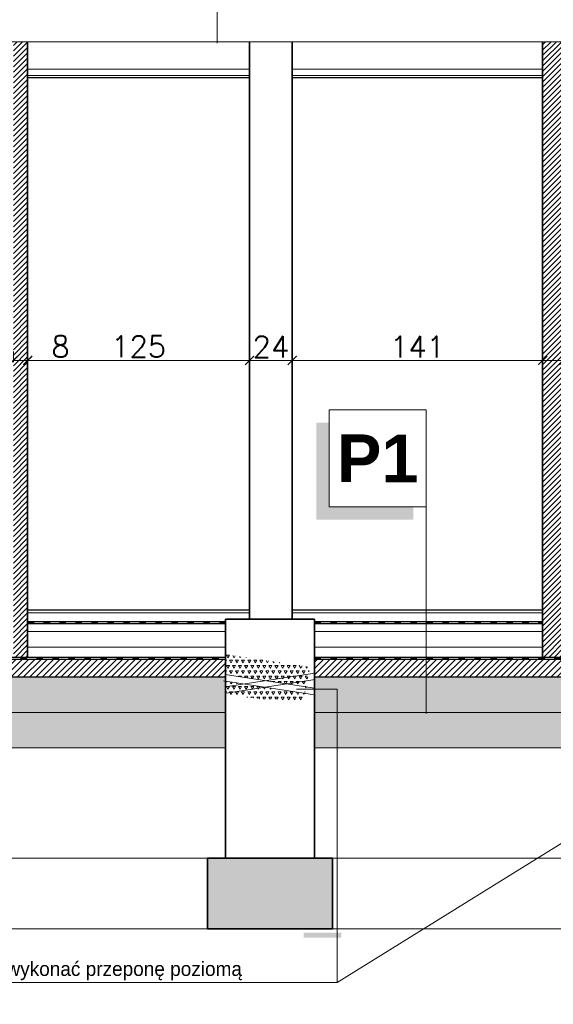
# Model space of a CAD drawing. Header units: millimetres. Extents: x -740 to 33545, y 5178 to 22494.
# Tile 225 of 250: x 12847 to 13147, y 12907 to 13462. Entities that reach past the tile are written whole.
import ezdxf
from ezdxf.lldxf.tags import DXFTag
from ezdxf.xclip import XClip

# ---------------------------------------------------------------- set-up
doc = ezdxf.new("R2010")
doc.units = ezdxf.units.MM
doc.header["$MEASUREMENT"] = 0
doc.header["$XCLIPFRAME"] = 0
doc.linetypes.add('ACAD_ISO03W100', pattern=[30, 12, -18])
doc.layers.get('Defpoints').update_dxf_attribs({"color": 252})
for name, color, linetype, lineweight in [('A_istniejÄ…ce Ĺ›ciany', 252, 'Continuous', 35), ('A_l.przekrojowa', 252, 'Continuous', 30), ('A_l.widokowa', 252, 'Continuous', 18), ('A_projektowane sciany', 252, 'Continuous', 35), ('IZOLACJA', 252, 'ACAD_ISO03W100', 40), ('l. przekrojowa', 252, 'Continuous', 30), ('l.przerywana', 252, 'ICAD_ISO03W100', 5), ('l.wypeĹ‚nien', 252, 'Continuous', 5), ('l.wypeĹ‚nieĹ„', 252, 'Continuous', 5), ('linia opisowa', 252, 'Continuous', 9), ('Rd wypeĹ‚nienia', 252, 'Continuous', 18), ('wymiarowanie', 252, 'Continuous', 9)]:
    doc.layers.add(name, color=color, linetype=linetype, lineweight=lineweight)
doc.styles.add('styl2', font='simplex.shx')
doc.linetypes.add('BATTING', pattern='A,0.00254,-2.54,[134,ltypeshp.shx,S=2.54,R=0,X=-2.54,Y=0],-5.08,[134,ltypeshp.shx,S=2.54,R=180,X=2.54,Y=0],-2.54', length=10.16254)
tags = doc.linetypes.add('ICAD_ISO03W100', pattern=[30, 12, -18]).pattern_tags.tags
tags[6:7] = [DXFTag(74, 4), DXFTag(75, 0), DXFTag(340, '0'), DXFTag(46, 1.0), DXFTag(50, 0.0), DXFTag(44, 0.0), DXFTag(45, 0.0)]
tags[4:5] = [DXFTag(74, 4), DXFTag(75, 0), DXFTag(340, '0'), DXFTag(46, 1.0), DXFTag(50, 0.0), DXFTag(44, 0.0), DXFTag(45, 0.0)]
doc.dimstyles.new('Skala 1-50', dxfattribs={"dimtxt": 12, "dimasz": 5, "dimexe": 1, "dimexo": 1, "dimgap": 1.5, "dimtad": 1, "dimdec": 1, "dimrnd": 0.5, "dimtxsty": 'styl2', "dimblk": 'ARCHTICK', "dimcen": 5, "dimadec": 0, "dimazin": 0, "dimtfac": 1, "dimtdec": 1, "dimtmove": 1, "dimatfit": 3, "dimldrblk": 'ARCHTICK', "dimfxl": 0, "dimlwd": -1, "dimlwe": -1, "dimarcsym": 0})

# ---------------------------------------------------------------- blocks, each defined once
blk = doc.blocks.new('MF2E40FB0')
at = {"true_color": 0xffffff}
blk.add_hatch(color=7, dxfattribs=at).paths.add_polyline_path([(193.989, 188.446), (193.989, 165.827), (315.555, 165.827), (315.555, 188.446)])
blk = doc.blocks.new('_ArchTick')
at = {"color": 0, "linetype": 'ByBlock', "const_width": 0.15}
blk.add_lwpolyline([(-0.5, -0.5), (0.5, 0.5)], dxfattribs=at)
blk = doc.blocks.new('*D2430')
at = {"layer": 'Defpoints', "color": 0}
for p in [(12851.05, 13289.12), (12843.05, 13283.86), (12851.05, 13269.75)]:
    blk.add_point(p, dxfattribs=at)
at = {"layer": 'wymiarowanie', "color": 0}
for p, q in [((12843.05, 13274.75), (12843.05, 13268.75)), ((12851.05, 13274.75), (12851.05, 13268.75)), ((12843.05, 13269.75), (12851.05, 13269.75)), ((12851.05, 13269.75), (12875.11, 13269.75))]:
    blk.add_line(p, q, dxfattribs=at)
at = {"layer": 'wymiarowanie', "color": 0, "xscale": 5, "yscale": 5, "zscale": 5, "rotation": 180}
blk.add_blockref('_ArchTick', (12843.05, 13269.75), dxfattribs=at)
at = {"layer": 'wymiarowanie', "color": 0, "xscale": 5, "yscale": 5, "zscale": 5}
blk.add_blockref('_ArchTick', (12851.05, 13269.75), dxfattribs=at)
at = {"layer": 'wymiarowanie', "color": 0, "insert": (12869.56, 13277.55), "char_height": 12, "attachment_point": 5, "style": 'styl2'}
blk.add_mtext('8', dxfattribs=at)
blk = doc.blocks.new('*D2431')
at = {"layer": 'Defpoints', "color": 0}
for p in [(12851.05, 13289.12), (12976.05, 13280.7), (12976.05, 13269.75)]:
    blk.add_point(p, dxfattribs=at)
at = {"layer": 'wymiarowanie', "color": 0}
for p, q in [((12851.05, 13274.75), (12851.05, 13268.75)), ((12976.05, 13274.75), (12976.05, 13268.75)), ((12851.05, 13269.75), (12976.05, 13269.75))]:
    blk.add_line(p, q, dxfattribs=at)
at = {"layer": 'wymiarowanie', "color": 0, "xscale": 5, "yscale": 5, "zscale": 5, "rotation": 180}
blk.add_blockref('_ArchTick', (12851.05, 13269.75), dxfattribs=at)
at = {"layer": 'wymiarowanie', "color": 0, "xscale": 5, "yscale": 5, "zscale": 5}
blk.add_blockref('_ArchTick', (12976.05, 13269.75), dxfattribs=at)
at = {"layer": 'wymiarowanie', "color": 0, "insert": (12913.55, 13277.55), "char_height": 12, "attachment_point": 5, "style": 'styl2'}
blk.add_mtext('125', dxfattribs=at)
blk = doc.blocks.new('*D2432')
at = {"layer": 'Defpoints', "color": 0}
for p in [(13000.05, 13286.62), (12976.05, 13280.7), (13000.05, 13269.75)]:
    blk.add_point(p, dxfattribs=at)
at = {"layer": 'wymiarowanie', "color": 0}
for p, q in [((12976.05, 13274.75), (12976.05, 13268.75)), ((13000.05, 13274.75), (13000.05, 13268.75)), ((12976.05, 13269.75), (13000.05, 13269.75))]:
    blk.add_line(p, q, dxfattribs=at)
at = {"layer": 'wymiarowanie', "color": 0, "xscale": 5, "yscale": 5, "zscale": 5, "rotation": 180}
blk.add_blockref('_ArchTick', (12976.05, 13269.75), dxfattribs=at)
at = {"layer": 'wymiarowanie', "color": 0, "xscale": 5, "yscale": 5, "zscale": 5}
blk.add_blockref('_ArchTick', (13000.05, 13269.75), dxfattribs=at)
at = {"layer": 'wymiarowanie', "color": 0, "insert": (12988.05, 13277.4), "char_height": 12, "attachment_point": 5, "style": 'styl2'}
blk.add_mtext('24', dxfattribs=at)
blk = doc.blocks.new('*D2433')
at = {"layer": 'Defpoints', "color": 0}
for p in [(13141.05, 13305.24), (13000.05, 13286.62), (13141.05, 13269.75)]:
    blk.add_point(p, dxfattribs=at)
at = {"layer": 'wymiarowanie', "color": 0}
for p, q in [((13000.05, 13274.75), (13000.05, 13268.75)), ((13141.05, 13274.75), (13141.05, 13268.75)), ((13000.05, 13269.75), (13141.05, 13269.75))]:
    blk.add_line(p, q, dxfattribs=at)
at = {"layer": 'wymiarowanie', "color": 0, "xscale": 5, "yscale": 5, "zscale": 5, "rotation": 180}
blk.add_blockref('_ArchTick', (13000.05, 13269.75), dxfattribs=at)
at = {"layer": 'wymiarowanie', "color": 0, "xscale": 5, "yscale": 5, "zscale": 5}
blk.add_blockref('_ArchTick', (13141.05, 13269.75), dxfattribs=at)
at = {"layer": 'wymiarowanie', "color": 0, "insert": (13070.55, 13277.4), "char_height": 12, "attachment_point": 5, "style": 'styl2'}
blk.add_mtext('141', dxfattribs=at)
blk = doc.blocks.new('*D2434')
at = {"layer": 'Defpoints', "color": 0}
for p in [(13141.05, 13305.24), (13153.05, 13299.16), (13153.05, 13269.75)]:
    blk.add_point(p, dxfattribs=at)
at = {"layer": 'wymiarowanie', "color": 0}
for p, q in [((13141.05, 13274.75), (13141.05, 13268.75)), ((13153.05, 13274.75), (13153.05, 13268.75)), ((13141.05, 13269.75), (13153.05, 13269.75))]:
    blk.add_line(p, q, dxfattribs=at)
at = {"layer": 'wymiarowanie', "color": 0, "xscale": 5, "yscale": 5, "zscale": 5, "rotation": 180}
blk.add_blockref('_ArchTick', (13141.05, 13269.75), dxfattribs=at)
at = {"layer": 'wymiarowanie', "color": 0, "xscale": 5, "yscale": 5, "zscale": 5}
blk.add_blockref('_ArchTick', (13153.05, 13269.75), dxfattribs=at)
at = {"layer": 'wymiarowanie', "color": 0, "insert": (13163.18, 13277.4), "char_height": 12, "attachment_point": 5, "style": 'styl2'}
blk.add_mtext('12', dxfattribs=at)

msp = doc.modelspace()

# ---------------------------------------------------------------- hatches: boundary and pattern name
for points in [[(12952.41, 12989.34), (12952.41, 12949.49), (13005.83, 12949.49), (13005.83, 12989.34)], [(13005.83, 12989.34), (13005.83, 12949.49), (13022.7, 12949.49), (13022.7, 12989.34)]]:
    msp.add_hatch(color=256).paths.add_polyline_path(points)
at = {"layer": 'l.wypeĹ‚nien'}
h = msp.add_hatch(dxfattribs=at)
h.set_pattern_fill('ANSI31', color=256, scale=17, style=0)
h.paths.add_polyline_path([(13141.05, 13433.75), (13141.05, 13430.25), (13141.05, 13429), (13141.05, 13129.08), (13141.05, 13129.01), (13141.05, 13127.5), (13141.05, 13122.52), (13141.05, 13122.02), (13141.05, 13121.49), (13141.05, 13117.13), (13141.05, 13108.16), (13141.05, 13102.49), (13153.05, 13102.49), (13153.05, 13108.16), (13153.05, 13117.13), (13153.05, 13121.49), (13153.05, 13122.02), (13153.05, 13122.52), (13153.05, 13127.5), (13153.05, 13129), (13153.05, 13129.01), (13153.05, 13429), (13153.05, 13430.25), (13153.05, 13433.75), (13153.05, 13449.1), (13141.05, 13449.11)])
h.paths.add_polyline_path([(12843.05, 13429), (12843.05, 13129.01), (12843.05, 13129), (12843.05, 13127.5), (12843.05, 13122.52), (12843.05, 13122.02), (12843.05, 13121.49), (12843.05, 13117.13), (12843.05, 13108.16), (12843.05, 13102.49), (12851.05, 13102.49), (12851.05, 13108.16), (12851.05, 13117.13), (12851.05, 13121.49), (12851.05, 13122.02), (12851.05, 13122.52), (12851.05, 13127.5), (12851.05, 13129), (12851.05, 13129.01), (12851.05, 13429), (12851.05, 13430.25), (12851.05, 13433.75), (12851.05, 13449.14), (12843.05, 13449.14), (12843.05, 13433.75), (12843.05, 13430.25)])
h = msp.add_hatch(dxfattribs=at)
h.set_pattern_fill('ANSI31', color=256, scale=20, style=0)
h.set_pattern_definition([(45, (-2378.156, 0), (-1.76776695, 1.76776695), [])])
h.paths.add_polyline_path([(12631.05, 13091.49), (12962.5, 13091.49), (12962.5, 13092.86), (12962.5, 13101.46), (12631.05, 13101.46), (12631.05, 13093.64)])
h.paths.add_polyline_path([(13012.61, 13091.49), (13304.73, 13091.49), (13304.73, 13092.86), (13304.73, 13101.46), (13012.61, 13101.46), (13012.61, 13093.67)])
h.paths.add_polyline_path([(12356.05, 13091.49), (12581.11, 13091.49), (12581.11, 13092.86), (12581.11, 13101.46), (12356.05, 13101.46), (12356.05, 13093.64)])
h = msp.add_hatch(dxfattribs=at)
h.set_pattern_fill('STIPPLE', color=256, scale=10, style=0)
h.set_pattern_definition([(0, (0.4, 0.2), (0, 10), [0, -10]), (0, (3.6, 0.4), (0, 10), [0, -10]), (0, (1.8, 2.6), (0, 10), [0, -10]), (0, (4, 4.2), (0, 10), [0, -10]), (0, (1.4, 4.8), (0, 10), [0, -10]), (0, (2.2, 7.2), (0, 10), [0, -10]), (0, (0.8, 9), (0, 10), [0, -10]), (0, (4, 8.8), (0, 10), [0, -10]), (0, (6.4, 9.2), (0, 10), [0, -10]), (0, (7.6, 6.8), (0, 10), [0, -10]), (0, (9.6, 6.6), (0, 10), [0, -10]), (0, (9.6, 3), (0, 10), [0, -10]), (0, (7.8, 1.8), (0, 10), [0, -10]), (0, (5, 2.4), (0, 10), [0, -10]), (0, (6.8, 4.2), (0, 10), [0, -10]), (0, (5, 6), (0, 10), [0, -10]), (0, (9.2, 0.4), (0, 10), [0, -10])])
h.paths.add_polyline_path([(12631.05, 13071.49), (12631.05, 13081.38), (12631.05, 13085.08), (12631.05, 13089.94), (12631.05, 13091.49), (12962.5, 13091.49), (12962.5, 13089.16), (12962.5, 13085.86), (12962.5, 13071.49)])
h.paths.add_polyline_path([(13012.61, 13071.49), (13012.61, 13081.35), (13012.61, 13085.05), (13012.61, 13089.97), (13012.61, 13091.49), (13304.73, 13091.49), (13304.73, 13089.16), (13315.3, 13087.51), (13304.73, 13085.86), (13304.73, 13071.49)])
h = msp.add_hatch(dxfattribs=at)
h.set_pattern_fill('CONCRE', color=256, scale=30, style=0)
h.set_pattern_definition([(0, (0, 0), (30, 30), [3.75, -26.25]), (90, (0, 0), (-30, 30), [3.75, -26.25]), (135, (3.75, 0), (-30, 2e-15), [5.3033, -37.123107]), (0, (3.75, 16.875), (30, 30), [3.75, -26.25]), (45, (5.625, 15), (2e-15, 30), [2.65165, -39.774756]), (135, (5.625, 15), (-30, 2e-15), [2.65165, -39.774756]), (0, (15, 24.375), (30, 30), [5.3033, -24.6967]), (45, (15, 24.375), (2e-15, 30), [3.75, -38.67641]), (135, (20.303, 24.375), (-30, 2e-15), [3.75, -38.67641]), (90, (20.625, 7.5), (-30, 30), [3.75, -26.25]), (45, (20.625, 7.5), (2e-15, 30), [2.65165, -39.774756]), (135, (22.5, 9.375), (-30, 2e-15), [2.65165, -39.774756]), (0, (3.75, 7.5), (30, 30), [1.875, -25.125]), (0, (26.25, 15), (30, 30), [1.875, -25.125]), (90, (16.875, 18.75), (-30, 30), [1.875, -25.125]), (135, (20.625, 1.875), (-30, 2e-15), [2.65165, -39.774756]), (135, (7.5, 22.5), (-30, 2e-15), [2.65165, -39.774756]), (45, (14.062, 9.844), (2e-15, 30), [2.65165, -39.774756]), (90, (10.312, 3.75), (-30, 30), [0.46875, -29.53125]), (90, (11.72, 16.406), (-30, 30), [0.46875, -29.53125]), (90, (25.78, 21.562), (-30, 30), [0.46875, -29.53125]), (90, (26.25, 5.625), (-30, 30), [0.46875, -29.53125])])
h.paths.add_polyline_path([(12962.5, 13051.49), (12962.5, 13071.49), (12631.05, 13071.49), (12631.05, 13051.49)])
h.paths.add_polyline_path([(13304.73, 13051.49), (13304.73, 13071.49), (13012.61, 13071.49), (13012.61, 13051.49)])
at = {"layer": 'linia opisowa'}
msp.add_hatch(color=256, dxfattribs=at).paths.add_polyline_path([(13013.58, 13234.63), (13020.86, 13234.63), (13020.86, 13187.29), (13068.2, 13187.29), (13068.2, 13180.01), (13013.58, 13180.01)])
at = {"layer": 'Rd wypeĹ‚nienia'}
h = msp.add_hatch(dxfattribs=at)
h.set_pattern_fill('TRIANG', color=256, scale=0.358686, style=0)
h.set_pattern_definition([(60, (10669.6866, 12182.1247), (-1.7082405, 2.95876), [1.708241, -1.708241]), (120, (10669.6866, 12182.1247), (-3.4164816, 4e-07), [1.708241, -1.708241]), (0, (10668.8325, 12183.604), (1.708241, 2.9587597), [1.708241, -1.708241])])
h.paths.add_polyline_path([(12992.14, 13098.33), (12992.23, 13099.64), (12971.83, 13102.68), (12970.73, 13102.66), (12969.29, 13102.64), (12967.86, 13102.65), (12966.42, 13102.7), (12964.99, 13102.65), (12963.55, 13102.59), (12962.93, 13102.51), (12962.57, 13093.41), (12963.55, 13093.49), (12964.99, 13093.49), (12966.42, 13093.45), (12967.86, 13093.36), (12969.29, 13093.34), (12970.73, 13093.34), (12972.16, 13093.32), (12973.59, 13093.22), (12975.03, 13093.22), (12976.46, 13093.34), (12977.9, 13093.44), (12979.33, 13093.37), (12980.77, 13093.34), (12982.2, 13093.34), (12983.64, 13093.34), (12985.07, 13093.34), (12986.51, 13093.38), (12987.94, 13093.48), (12989.38, 13093.38), (12990.81, 13093.34), (12991.53, 13093.34, 0.414214), (12992.25, 13094.06), (12992.22, 13095.47), (12992.21, 13096.9)])
h.paths.add_polyline_path([(12962.99, 13104), (12962.97, 13102.52), (12963.55, 13102.59), (12964.99, 13102.65), (12966.42, 13102.7), (12967.86, 13102.65), (12969.29, 13102.64), (12970.73, 13102.66), (12971.83, 13102.68)])
h.paths.add_polyline_path([(13009.93, 13097), (12995.16, 13099.21), (12995.17, 13098.33), (12995.13, 13096.9), (12995.12, 13095.47, 0.414214), (12996.55, 13094.03), (12997.99, 13094.1), (12999.42, 13094.06), (13000.86, 13094.07), (13002.3, 13094.08), (13003.78, 13094.2), (13005.2, 13094.17), (13006.68, 13094.22), (13008.05, 13094.07), (13009.4, 13094.03)])
h.paths.add_polyline_path([(13009.36, 13093.86), (13009.4, 13094.03), (13008.05, 13094.07), (13006.68, 13094.22), (13005.2, 13094.17), (13003.78, 13094.2), (13002.3, 13094.08), (13000.86, 13094.07), (12999.42, 13094.06), (12997.99, 13094.1), (12996.55, 13094.03, -0.419775), (12995.12, 13095.49), (12995.13, 13096.9), (12995.17, 13098.33), (12995.16, 13099.21), (12992.23, 13099.64), (12992.14, 13098.33), (12992.21, 13096.9), (12992.22, 13095.47), (12992.25, 13094.09, -0.426186), (12991.53, 13093.34), (12990.81, 13093.34), (12989.38, 13093.38), (12987.94, 13093.48), (12986.51, 13093.38), (12985.07, 13093.34), (12983.64, 13093.34), (12982.2, 13093.34), (12980.77, 13093.34), (12979.33, 13093.37), (12977.9, 13093.44), (12976.46, 13093.34), (12975.03, 13093.22), (12973.59, 13093.22), (12972.16, 13093.32), (12970.73, 13093.34), (12969.29, 13093.34), (12967.86, 13093.36), (12966.42, 13093.45), (12964.99, 13093.49), (12963.55, 13093.49), (12962.57, 13093.41), (12962.55, 13092.85), (13007.53, 13085.84), (13006.96, 13082.23), (12978.78, 13086.62), (12978.74, 13085.77), (12978.66, 13084.86), (12978.62, 13082.91), (12978.62, 13081.61, 0.411289), (12979.04, 13081.18), (12979.91, 13081.18), (12982.38, 13081.12), (12985.43, 13081.18), (12988.43, 13081.18), (12992.8, 13081.12), (12996.31, 13081.07), (13000.28, 13081.07), (13003.33, 13081.12), (13005.86, 13081.18), (13007.07, 13081.12), (13008.88, 13091.15, -0.478437)])
h.paths.add_polyline_path([(12976.34, 13086.14), (12976.32, 13087), (12962.4, 13089.17), (12962.11, 13081.76), (12983.11, 13078.94), (12984.36, 13078.97), (12985.79, 13078.97), (12987.23, 13078.99), (12988.66, 13079.06), (12990.1, 13078.99), (12991.53, 13078.97, -0.397704), (12992.96, 13077.61), (12995.89, 13077.22, -0.332775), (12997.27, 13078.25), (12998.73, 13078.27), (13000.24, 13078.36), (13001.63, 13078.45), (13003.05, 13078.45), (13004.54, 13078.38), (13005.87, 13078.33), (13006.52, 13078.05), (13007.07, 13081.12), (13005.86, 13081.18), (13003.33, 13081.12), (13000.28, 13081.07), (12996.31, 13081.07), (12992.8, 13081.12), (12988.43, 13081.18), (12985.43, 13081.18), (12982.38, 13081.12), (12979.91, 13081.18), (12979.05, 13081.18, -0.415465), (12978.62, 13081.61), (12978.62, 13082.91), (12978.66, 13084.86), (12978.74, 13085.77), (12978.78, 13086.62), (12976.32, 13087), (12976.34, 13086.14), (12976.44, 13084.7), (12976.46, 13083.27), (12976.46, 13082.55, -0.414214), (12975.75, 13081.84, 0.414214), (12976.46, 13082.55), (12976.46, 13083.27), (12976.44, 13084.7)])

# ---------------------------------------------------------------- linework, layer by layer
at = {"lineweight": 20}
for p, q in [((12961.37, 13089.33, 2.2), (13012.61, 13081.35, 2.2)), ((13012.69, 13093.68, 2.2), (12962.37, 13085.84, 2.2)), ((12962.37, 13092.88, 2.2), (13012.61, 13085.05, 2.2)), ((13013.01, 13090.03, 2.2), (12962.93, 13082.23, 2.2))]:
    msp.add_line(p, q, dxfattribs=at)
at = {"linetype": 'Continuous', "lineweight": 30}
msp.add_lwpolyline([(13333.05, 13449.08), (12631.05, 13449.16), (12631.05, 13449.16)], dxfattribs=at)
at = {"linetype": 'Continuous', "lineweight": 15}
for points in [[(12962.5, 13124.08), (12962.5, 12989.34), (12962.5, 12989.34)], [(13012.61, 12989.34), (13012.61, 13124.08)], [(12962.5, 12989.34), (13022.7, 12989.34), (13022.7, 12989.34)], [(12962.5, 12989.34), (13022.68, 12989.34), (13022.68, 12989.34)]]:
    msp.add_lwpolyline(points, dxfattribs=at)
at = {"layer": 'A_istniejÄ…ce Ĺ›ciany'}
for points in [[(12976.05, 13449.16), (12976.05, 13124.08)], [(13000.05, 13124.08), (13000.05, 13449.16)], [(13141.05, 13449.16), (13141.05, 13101.46)], [(13141.05, 13347.89), (13141.05, 13101.46)], [(12962.5, 13124.08), (12962.5, 12989.34), (12962.5, 12989.34)], [(12962.5, 13124.08), (13012.61, 13124.08)], [(13012.61, 13124.08), (13012.61, 12989.34), (13012.61, 12989.34)], [(12952.41, 12989.34), (12952.41, 12949.49), (12952.41, 12949.49)], [(12952.41, 12989.34), (13022.7, 12989.34), (13022.7, 12989.34)], [(13022.68, 12989.34), (13022.68, 12949.49), (13022.68, 12949.49)], [(12952.41, 12949.49), (13005.83, 12949.49), (13005.83, 12949.49)], [(13022.7, 12949.49), (13005.83, 12949.49), (13005.83, 12949.49)]]:
    msp.add_lwpolyline(points, dxfattribs=at)
at = {"layer": 'A_l.przekrojowa', "ltscale": 0.3}
for p, q in [((12962.5, 13122.52, 0), (12851.05, 13122.52, 0)), ((13141.05, 13122.52, 0), (13012.61, 13122.52, 0)), ((12851.05, 13121.49), (12962.5, 13121.49)), ((13012.61, 13121.49), (13141.05, 13121.49)), ((12631.05, 13091.49), (12962.5, 13091.49)), ((13012.61, 13091.49), (13304.73, 13091.49))]:
    msp.add_line(p, q, dxfattribs=at)
at = {"layer": 'A_l.przekrojowa'}
for p, q in [((13012.61, 13124.08), (13012.61, 12989.34)), ((12962.5, 13102.49), (12631.05, 13102.49)), ((12631.05, 13101.46, 0), (12962.5, 13101.46, 0)), ((13304.73, 13102.49), (13012.61, 13102.49)), ((13012.61, 13101.46, 0), (13304.73, 13101.46, 0))]:
    msp.add_line(p, q, dxfattribs=at)
for points in [[(12976.05, 13129.01), (12851.05, 13129.01)], [(13141.05, 13129.01), (13000.05, 13129.01)]]:
    msp.add_lwpolyline(points, dxfattribs=at)
at = {"layer": 'A_l.widokowa'}
for p, q in [((12851.05, 13127.5), (12976.05, 13127.5)), ((13000.05, 13127.5), (13141.05, 13127.5))]:
    msp.add_line(p, q, dxfattribs=at)
at = {"layer": 'A_l.widokowa', "ltscale": 0.3}
for p, q in [((12631.05, 13071.49, 0), (12962.5, 13071.49, 0)), ((13012.61, 13071.49, 0), (13304.73, 13071.49, 0)), ((12631.05, 13051.49, 0), (12962.5, 13051.49, 0)), ((13012.61, 13051.49, 0), (13304.73, 13051.49, 0))]:
    msp.add_line(p, q, dxfattribs=at)
at = {"layer": 'A_projektowane sciany'}
msp.add_line((12851.05, 13449.16), (12851.05, 13102.49), dxfattribs=at)
at = {"layer": 'IZOLACJA', "ltscale": 0.3}
for p, q in [((12851.05, 13122.02, 0), (12962.5, 13122.02, 0)), ((13012.61, 13122.02, 0), (13141.05, 13122.02, 0)), ((12631.05, 13101.99), (12962.5, 13101.99)), ((13012.61, 13101.99), (13304.73, 13101.99))]:
    msp.add_line(p, q, dxfattribs=at)
at = {"layer": 'l. przekrojowa', "ltscale": 0.3}
for points in [[(12976.05, 13429), (12851.05, 13429)], [(13141.05, 13429), (13000.05, 13429)]]:
    msp.add_lwpolyline(points, dxfattribs=at)
at = {"layer": 'l.przerywana', "ltscale": 0.3}
msp.add_lwpolyline([(12296.02, 12989.34), (13364.92, 12989.34), (13364.92, 12949.49), (12296.02, 12949.49)], close=True, dxfattribs=at)
at = {"layer": 'l.wypeĹ‚nieĹ„', "linetype": 'BATTING', "ltscale": 0.4}
for p, q in [((12851.05, 13117.13), (12962.5, 13117.13)), ((13012.61, 13117.13), (13141.05, 13117.13)), ((12851.05, 13108.16, 0), (12962.5, 13108.16, 0)), ((13012.61, 13108.16, 0), (13141.05, 13108.16, 0))]:
    msp.add_line(p, q, dxfattribs=at)
at = {"layer": 'l.wypeĹ‚nieĹ„', "ltscale": 0.3}
for points in [[(12976.05, 13433.75), (12851.05, 13433.75)], [(13141.05, 13433.75), (13000.05, 13433.75)], [(12976.05, 13430.25), (12851.05, 13430.25)], [(13141.05, 13430.25), (13000.05, 13430.25)], [(12976.05, 13129), (12851.05, 13129)], [(13141.05, 13129), (13000.05, 13129)]]:
    msp.add_lwpolyline(points, dxfattribs=at)
at = {"layer": 'linia opisowa'}
msp.add_lwpolyline([(13020.86, 13187.29), (13075.49, 13187.29), (13075.49, 13241.92), (13020.86, 13241.92), (13020.86, 13187.29)], dxfattribs=at)
at = {"layer": 'wymiarowanie'}
for p, q in [((12957.69, 13448.47), (12957.69, 13578.13)), ((13075.49, 13070.88), (13075.49, 13187.29)), ((12851.05, 13129.08), (12976.05, 13129.08)), ((13000.05, 13129.08), (13141.05, 13129.08)), ((13025.36, 12919.44), (13304.6, 13092.88, 2.2)), ((13025.36, 13084.62), (13002.43, 13084.62)), ((13025.36, 12919.44), (13025.36, 13084.62))]:
    msp.add_line(p, q, dxfattribs=at)
msp.add_lwpolyline([(12698.76, 12919.44), (13025.36, 12919.44)], dxfattribs=at)

# ---------------------------------------------------------------- block references
at = {"layer": 'A_istniejÄ…ce Ĺ›ciany'}
ref = msp.add_blockref('MF2E40FB0', (11066.98, 11171.88), dxfattribs=dict(at, xscale=9.994634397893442, yscale=9.994634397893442, zscale=9.994634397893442))
XClip(ref).set_block_clipping_path([(194.055543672, 177.3768270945), (196.1734759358, 177.3768270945), (196.1734759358, 177.6415686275), (194.055543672, 177.6415686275), (194.055543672, 177.3768270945)])

# ---------------------------------------------------------------- texts
at = {"layer": 'linia opisowa', "insert": (13048.17, 13214.6), "char_height": 26.8852, "width": 1534.0261, "attachment_point": 5, "rotation": 359.8931}
msp.add_mtext('{\\fArial|b1|i0|c238|p34;P1}', dxfattribs=at)
at = {"layer": 'wymiarowanie', "width": 621.5287, "attachment_point": 1}
for s, insert, char_height in [('\\pi621.52874;{\\fCentury Gothic|b0|i0|c238|p34;}\\P{\\fCentury Gothic|b0|i0|c238|p34;Daszek szklany systemowy o wym. 300 x 120 cm wykonany ze szkła }\\P{\\fCentury Gothic|b0|i0|c238|p34;bezpiecznego 6.6.3 ESG/VSG}\\P{\\fCentury Gothic|b0|i0|c238|p34;mocowany na wspornikach w konstrukcji stalowej }\\P{\\fCentury Gothic|b0|i0|c238|p34;ocynkowancy i malowanych proszkowo w kolorze RAL 7016}', (8290.7, 13388.64), 8), ('\\pi218.29274;{\\fCentury Gothic|b0|i0|c238|p34;Listwa do boniowania osadzana w pionie gr. 2 cm }', (10297.64, 12944.99), 12), ('{\\fCentury Gothic|b0|i0|c238|p34;\\H0.66667x;W poziomie chudego betonu wykonać przeponę poziomą}\\P{\\fCentury Gothic|b0|i0|c238|p34;\\H0.66667x;metodą iniekcji ciśnieniowej}\\P\\pi621.52874;{\\fCentury Gothic|b0|i0|c238|p34;\\H1.00000x; }', (12700.57, 12931.04), 12)]:
    msp.add_mtext(s, dxfattribs=dict(at, insert=insert, char_height=char_height))

# ---------------------------------------------------------------- dimensions: what is measured, and where the dimension line sits
at = {"layer": 'wymiarowanie'}
for base, p1, p2, picture, middle in [((13141.05, 13269.75), (13000.05, 13286.62), (13141.05, 13305.24), '*D2433', (13070.55, 13277.4)), ((12976.05, 13269.75), (12851.05, 13289.12), (12976.05, 13280.7), '*D2431', (12913.55, 13277.55)), ((13000.05, 13269.75), (12976.05, 13280.7), (13000.05, 13286.62), '*D2432', (12988.05, 13277.4))]:
    dim = msp.add_linear_dim(base=base, p1=p1, p2=p2, dimstyle='Skala 1-50', dxfattribs=at)
    dim.commit()
    dim.dimension.update_dxf_attribs({"geometry": picture, "text_midpoint": middle})
for base, p1, p2, picture, middle in [((13153.05, 13269.75), (13141.05, 13305.24), (13153.05, 13299.16), '*D2434', (13163.18, 13269.75)), ((12851.05, 13269.75), (12843.05, 13283.86), (12851.05, 13289.12), '*D2430', (12869.56, 13269.75))]:
    dim = msp.add_linear_dim(base=base, p1=p1, p2=p2, dimstyle='Skala 1-50', dxfattribs=at)
    dim.commit()
    dim.dimension.update_dxf_attribs({"geometry": picture, "text_midpoint": middle, "dimtype": 160})

doc.saveas('drawing.dxf')
